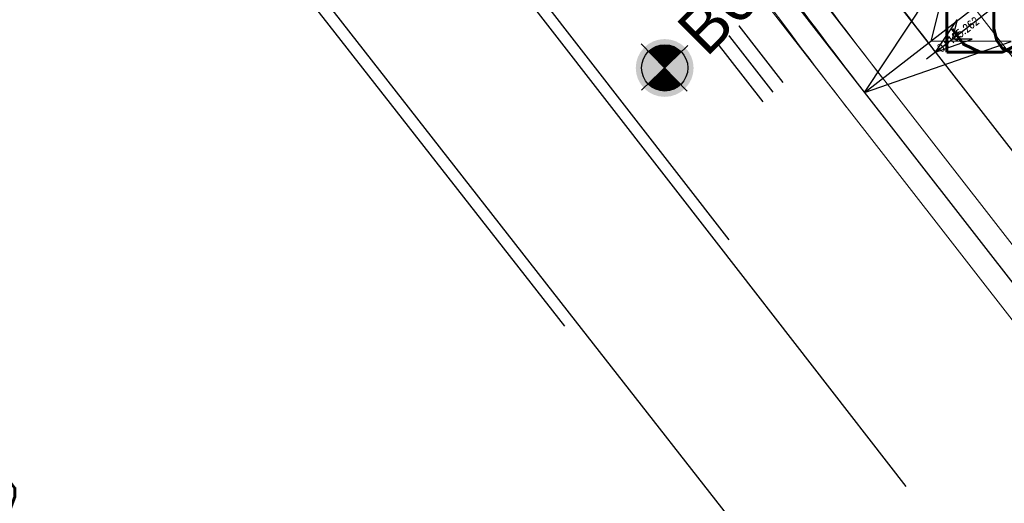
# Model space of a CAD drawing. Header units: metres. Extents: x 3458045 to 3462392, y 5482308 to 5484762.
# Tile 12 of 256: x 3459763 to 3459784, y 5483385 to 5483395. Entities that reach past the tile are written whole.
import ezdxf
from ezdxf.enums import TextEntityAlignment as Align

# ---------------------------------------------------------------- set-up
doc = ezdxf.new("R2010")
doc.units = ezdxf.units.M
doc.header["$PDMODE"] = 3
doc.header["$PDSIZE"] = 0.1
doc.linetypes.add('AUSGEZOGEN', pattern=[2, 1, 1])
doc.linetypes.add('VERDECKT2', pattern=[4.7625, 3.175, -1.5875])
doc.layers.get('0').update_dxf_attribs({"linetype": 'CONTINUOUS'})
for name, color, linetype in [('BAUER_BK BESTAND', 170, 'CONTINUOUS'), ('SP_ACHSE_6731', 7, 'CONTINUOUS'), ('SP_ACHSE_8901', 7, 'CONTINUOUS'), ('SP_AXIS', 7, 'CONTINUOUS'), ('SP_BW5xx-StwWarenhofOst', 7, 'CONTINUOUS'), ('SP_Tunnelsohle_L7+8', 1, 'CONTINUOUS'), ('SP_Tunnelwand_L7+8', 2, 'VERDECKT2'), ('SP_Vb_Planung', 10, 'CONTINUOUS'), ('SP_VERM', 1, 'CONTINUOUS'), ('T__AXIS', 3, 'CONTINUOUS'), ('T__ROUT', 5, 'CONTINUOUS')]:
    doc.layers.add(name, color=color, linetype=linetype)
doc.styles.add('K_ISOCP', font='k_isocp.shx')
doc.styles.add('SIMPLEX8', font='simplexd.shx', dxfattribs={"width": 0.8})
doc.styles.add('SP_F', font='romans.shx', dxfattribs={"width": 0.7, "bigfont": 'sp_f.shx'})
doc.styles.get("Standard").update_dxf_attribs({"font": 'txt.shx'})
doc.linetypes.add('EISENBAHN', pattern='A,0.15,[130,ltypeshp.shx,S=0.25,R=0,X=0,Y=0],0.15', length=0.3)

# ---------------------------------------------------------------- blocks, each defined once
blk = doc.blocks.new('kmr_re')
at = {"color": 1}
for p, q in [((0, 0), (-0.306221, -0.907473)), ((0, 0), (0.306221, -0.907473)), ((-0.306221, -0.907473), (0, -0.51875)), ((0.306221, -0.907473), (0, -0.51875))]:
    blk.add_line(p, q, dxfattribs=at)
at = {"color": 1, "linetype": 'Continuous'}
blk.add_line((0, 0), (0, -3.57143), dxfattribs=at)
at = {"color": 1, "linetype": 'Continuous', "style": 'K_ISOCP'}
blk.add_attdef('PARAUL', text='', height=1, rotation=270.0000584, dxfattribs=at).set_placement((-0.5, -1), align=Align.TOP_LEFT)
blk.add_attdef('PARAOL', text='', height=1, rotation=270.0000584, dxfattribs=at).set_placement((0.5, -1), align=Align.BOTTOM_LEFT)
blk.add_attdef('STATION', text='', height=1, rotation=270.0000584, dxfattribs=at).set_placement((0, -3.57143), align=Align.MIDDLE_LEFT)
blk = doc.blocks.new('kmr_li')
at = {"color": 1, "linetype": 'Continuous'}
blk.add_line((0, 0), (0, 3.5714), dxfattribs=at)
at = {"color": 1}
for p, q in [((0, 0), (-0.3062, 0.9075)), ((-0.3062, 0.9075), (0, 0.5188)), ((0, 0), (0.3062, 0.9075)), ((0.3062, 0.9075), (0, 0.5188))]:
    blk.add_line(p, q, dxfattribs=at)
at = {"color": 1, "linetype": 'Continuous', "style": 'K_ISOCP'}
blk.add_attdef('STATION', text='', height=1, rotation=270.00006, dxfattribs=at).set_placement((0, 4.404), align=Align.MIDDLE_RIGHT)
blk.add_attdef('PARAUL', text='', height=1, rotation=270.00006, dxfattribs=at).set_placement((-0.5, 1), align=Align.TOP_RIGHT)
blk.add_attdef('PARAOL', text='', height=1, rotation=270.00006, dxfattribs=at).set_placement((0.5, 1), align=Align.BOTTOM_RIGHT)
blk = doc.blocks.new('kmr_i')
at = {"color": 1, "linetype": 'Continuous'}
blk.add_line((0, 0), (0, 1.416438), dxfattribs=at)
at = {"color": 1, "linetype": 'Continuous', "style": 'SIMPLEX8', "width": 0.8}
blk.add_attdef('STATION', text='', height=1, rotation=270.00005842, dxfattribs=at).set_placement((0, -0.50985), align=Align.MIDDLE_LEFT)
blk = doc.blocks.new('B013')
h = blk.add_hatch(color=161)
h.dxf.hatch_style = 1
h.paths.add_polyline_path([(2.5, 0, 1), (-2.5, 0, 1)])
at = {"layer": 'BAUER_BK BESTAND'}
blk.add_point((0, 0), dxfattribs=at)
blk = doc.blocks.new('SOFI-HK', base_point=(0, 0.000969))
at = {"color": 0, "linetype": 'Continuous'}
for p, q in [((0, 0.139982), (0, -0.138069)), ((-0.145258, 0.000969), (0.139135, 0.000969))]:
    blk.add_line(p, q, dxfattribs=at)
at = {"color": 0, "linetype": 'Continuous', "const_width": 0.1}
for points in [[(0, 0.050969, 0.414214), (-0.05, 0.000969)], [(0.05, 0.000969, -0.414214), (0, -0.049031)]]:
    blk.add_lwpolyline(points, format="xyb", dxfattribs=at)
at = {"color": 0, "linetype": 'Continuous'}
blk.add_circle((0, 0.000969), 0.1, dxfattribs=at)

msp = doc.modelspace()

# ---------------------------------------------------------------- linework, layer by layer
at = {"layer": 'SP_ACHSE_6731'}
msp.add_lwpolyline([(3459675.7031, 5483617.3858, 0.2228231), (3459677.0437, 5483532.3132, 0.0025401), (3459677.5007, 5483531.3892, 0.0114891), (3459679.8618, 5483526.94, 0.0099571), (3459682.4115, 5483522.5961, 0.0084252), (3459685.1192, 5483518.3487, 0.0068933), (3459687.9557, 5483514.1863, 0.0053614), (3459690.8935, 5483510.0945, 0.0038296), (3459693.906, 5483506.0574, 0.0022977), (3459696.9678, 5483502.0574, 0.0007659), (3459700.054, 5483498.0763), (3459831.272, 5483329.1671, 0.2011722), (3459853.8419, 5483316.445, 0.0012629)], format="xyb", dxfattribs=at)
at = {"layer": 'SP_ACHSE_8901'}
msp.add_lwpolyline([(3459768.5919, 5483438.9957, 0.1922114), (3459777.2143, 5483399.1378, 0.0169098), (3459781.3186, 5483393.4689, 0.0169098)], format="xyb", dxfattribs=at)
at = {"layer": 'SP_AXIS'}
for points in [[(3459675.7031, 5483617.3858, 0.2228231), (3459677.0437, 5483532.3132, 0.0025401), (3459677.5007, 5483531.3892, 0.0114891), (3459679.8618, 5483526.94, 0.0099571), (3459682.4115, 5483522.5961, 0.0084252), (3459685.1192, 5483518.3487, 0.0068933), (3459687.9557, 5483514.1863, 0.0053614), (3459690.8935, 5483510.0945, 0.0038296), (3459693.906, 5483506.0574, 0.0022977), (3459696.9678, 5483502.0574, 0.0007659), (3459700.054, 5483498.0763), (3459831.272, 5483329.1671, 0.2011722), (3459853.8419, 5483316.445, 0.0012629)], [(3459768.5919, 5483438.9957, 0.1922114), (3459777.2143, 5483399.1378, 0.0169098), (3459781.3186, 5483393.4689, 0.0169098)]]:
    msp.add_lwpolyline(points, format="xyb", dxfattribs=at)
at = {"layer": 'SP_BW5xx-StwWarenhofOst', "color": 96}
msp.add_line((3459774.8407, 5483388.4155), (3459762.0505, 5483404.7792), dxfattribs=at)
at = {"layer": 'SP_BW5xx-StwWarenhofOst', "color": 96, "ltscale": 0.5}
msp.add_lwpolyline([(3459778.171, 5483390.1691), (3459764.8212, 5483407.3536), (3459787.7719, 5483428.9703)], dxfattribs=at)
at = {"layer": 'SP_BW5xx-StwWarenhofOst', "color": 96}
for points in [[(3459778.3956, 5483390.2874), (3459764.8501, 5483407.7239)], [(3459762.3733, 5483404.7721), (3459775.0651, 5483388.5336)], [(3459782.221, 5483384.9557), (3459778.171, 5483390.1691)], [(3459775.0651, 5483388.5336), (3459779.1326, 5483383.3294)]]:
    msp.add_lwpolyline(points, dxfattribs=at)
at = {"layer": 'SP_Tunnelsohle_L7+8', "color": 1, "linetype": 'VERDECKT2'}
msp.add_lwpolyline([(3459768.4046, 5483407.0609), (3459779.8629, 5483392.3112, 0.2011722)], format="xyb", dxfattribs=at)
at = {"layer": 'SP_Tunnelwand_L7+8'}
for points in [[(3459768.8433, 5483407.4741), (3459780.3473, 5483392.6656, 0.2011722)], [(3459768.6239, 5483407.2675), (3459780.1051, 5483392.4884, 0.2011722)]]:
    msp.add_lwpolyline(points, format="xyb", dxfattribs=at)
at = {"layer": 'SP_Vb_Planung', "linetype": 'AUSGEZOGEN', "lineweight": 13, "ltscale": 13}
for points in [[(3459675.2472, 5483617.5909, 0.2228231), (3459676.5944, 5483532.0938, 0.0025401), (3459677.0537, 5483531.1652, 0.0114891), (3459679.4256, 5483526.6956, 0.0099571), (3459681.9854, 5483522.3345, 0.0084252), (3459684.7022, 5483518.0729, 0.0068933), (3459687.5465, 5483513.899, 0.0053614), (3459690.4905, 5483509.7985, 0.0038296), (3459693.5076, 5483505.7553, 0.0022977), (3459696.5721, 5483501.7517, 0.0007659), (3459699.6593, 5483497.7694), (3459830.8772, 5483328.8604, 0.2011722), (3459853.784, 5483315.9484, 0.0012629)], [(3459676.1591, 5483617.1806, 0.2228231), (3459677.493, 5483532.5326, 0.0025401), (3459677.9478, 5483531.6131, 0.0114891), (3459680.298, 5483527.1845, 0.0099571), (3459682.8376, 5483522.8577, 0.0084252), (3459685.5362, 5483518.6246, 0.0068933), (3459688.365, 5483514.4735, 0.0053614), (3459691.2965, 5483510.3904, 0.0038296), (3459694.3044, 5483506.3595, 0.0022977), (3459697.3634, 5483502.3632, 0.0007659), (3459700.4487, 5483498.3833), (3459831.6669, 5483329.4739, 0.2011722), (3459853.8999, 5483316.9416, 0.001261)], [(3459853.4564, 5483319.5216, -0.1948963), (3459833.6384, 5483331.0102), (3459702.6201, 5483499.6631, -0.000771), (3459699.5536, 5483503.6188, -0.0023131), (3459696.5095, 5483507.596, -0.0038551), (3459693.5129, 5483511.6129, -0.0053972), (3459690.5894, 5483515.6871, -0.0069393), (3459687.7656, 5483519.8346, -0.0084814), (3459685.0694, 5483524.0698, -0.0100236), (3459682.5302, 5483528.4044, -0.0115658), (3459680.1791, 5483532.8471, -0.0049744), (3459679.3124, 5483534.6267, -0.2153203), (3459677.7913, 5483614.5783, -0.0091566)], [(3459768.0988, 5483439.0787, 0.1922114), (3459776.7996, 5483398.8584, 0.0169098), (3459780.9237, 5483393.1621, 0.0169098)], [(3459769.0849, 5483438.9126, 0.1922114), (3459777.629, 5483399.4171, 0.0169098), (3459781.7134, 5483393.7756, 0.0169098)]]:
    msp.add_lwpolyline(points, format="xyb", dxfattribs=at)
at = {"layer": 'SP_Vb_Planung', "linetype": 'EISENBAHN', "lineweight": 13, "ltscale": 13}
for points in [[(3459675.7031, 5483617.3858, 0.2228231), (3459677.0437, 5483532.3132, 0.0025401), (3459677.5007, 5483531.3892, 0.0114891), (3459679.8618, 5483526.94, 0.0099571), (3459682.4115, 5483522.5961, 0.0084252), (3459685.1192, 5483518.3487, 0.0068933), (3459687.9557, 5483514.1863, 0.0053614), (3459690.8935, 5483510.0945, 0.0038296), (3459693.906, 5483506.0574, 0.0022977), (3459696.9678, 5483502.0574, 0.0007659), (3459700.054, 5483498.0763), (3459831.272, 5483329.1671, 0.2011722), (3459853.8419, 5483316.445, 0.0012629)], [(3459768.5919, 5483438.9957, 0.1922114), (3459777.2143, 5483399.1378, 0.0169098), (3459781.3186, 5483393.4689, 0.0169098)]]:
    msp.add_lwpolyline(points, format="xyb", dxfattribs=at)
at = {"layer": 'T__AXIS'}
for points in [[(3459852.8088, 5483318.3544, -0.1909974), (3459832.6507, 5483330.2433), (3459701.7482, 5483498.7468, -0.0007641), (3459698.6548, 5483502.7371, -0.0022924), (3459695.5859, 5483506.7462, -0.0038207), (3459692.5662, 5483510.7926, -0.005349), (3459689.6213, 5483514.8936, -0.0068774), (3459686.7776, 5483519.0653, -0.0084057), (3459684.0627, 5483523.3219, -0.0099341), (3459681.5058, 5483527.6751, -0.0114626), (3459679.1375, 5483532.1336, -0.004929), (3459678.2644, 5483533.918, -0.2160712), (3459676.6775, 5483615.1548, -0.0091087)], [(3459782.854, 5483394.345, -0.0182748), (3459778.5101, 5483400.3795, -0.1903342), (3459770.3083, 5483438.634, -0.0047478)]]:
    msp.add_lwpolyline(points, format="xyb", dxfattribs=at)

# ---------------------------------------------------------------- block references
at = {"layer": 'SP_AXIS', "color": 0}
ref = msp.add_blockref('kmr_li', (3459781.3186, 5483393.4689), dxfattribs=dict(at, xscale=3.500000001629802, yscale=3.500000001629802, zscale=3.500000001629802, rotation=307.8419636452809))
ref.add_attrib('STATION', '0+831.9190', dxfattribs={"layer": '0', "color": 1, "linetype": 'Continuous', "height": 0.875, "rotation": 217.84202, "style": 'K_ISOCP'}).set_placement((3459793.4912, 5483402.9253), align=Align.MIDDLE_RIGHT)
ref.add_attrib('PARAOL', 'R=-103.5000', dxfattribs={"layer": '0', "color": 1, "linetype": 'Continuous', "height": 0.875, "rotation": 217.84202, "style": 'K_ISOCP'}).set_placement((3459785.1562, 5483394.2341), align=Align.BOTTOM_RIGHT)
ref.add_attrib('PARAUL', 'R=-103.5000', dxfattribs={"layer": '0', "color": 1, "linetype": 'Continuous', "height": 0.875, "rotation": 217.84202, "style": 'K_ISOCP'}).set_placement((3459783.009, 5483396.9981), align=Align.TOP_RIGHT)
ref = msp.add_blockref('kmr_re', (3459784.236, 5483395.419), dxfattribs=dict(at, xscale=3.500000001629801, yscale=3.500000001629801, zscale=3.500000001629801, rotation=127.84196358))
ref.add_attrib('STATION', '0+0.0000', dxfattribs={"layer": '0', "color": 1, "linetype": 'Continuous', "height": 0.875, "rotation": 37.84202, "style": 'K_ISOCP'}).set_placement((3459794.1073, 5483403.0876), align=Align.MIDDLE_LEFT)
ref.add_attrib('PARAOL', 'R=100.0000', dxfattribs={"layer": '0', "color": 1, "linetype": 'Continuous', "height": 0.875, "rotation": 37.84202, "style": 'K_ISOCP'}).set_placement((3459785.9264, 5483398.9482), align=Align.BOTTOM_LEFT)
at = {"layer": 'T__AXIS', "color": 0}
ref = msp.add_blockref('kmr_re', (3459782.854, 5483394.345), dxfattribs=dict(at, xscale=0.8750000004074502, yscale=0.8750000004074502, zscale=0.8750000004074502, rotation=127.84196358))
ref.add_attrib('STATION', '0+0.0000', dxfattribs={"layer": '0', "color": 1, "linetype": 'Continuous', "height": 0.875, "rotation": 37.84202, "style": 'SIMPLEX8', "width": 0.8}).set_placement((3459788.2894, 5483398.5675), align=Align.MIDDLE_LEFT)
ref.add_attrib('PARAOL', 'R=101.7500', dxfattribs={"layer": '0', "color": 1, "linetype": 'Continuous', "height": 0.875, "rotation": 37.84202, "style": 'SIMPLEX8', "width": 0.8}).set_placement((3459783.2766, 5483395.2273), align=Align.BOTTOM_LEFT)
at = {"layer": 'T__AXIS', "xscale": 0.1750000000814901, "yscale": 0.1750000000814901, "zscale": 0.1750000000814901, "rotation": 127.84196358}
msp.add_blockref('kmr_i', (3459782.8534, 5483394.3445), dxfattribs=at).add_auto_attribs({'STATION': '0+185.262'})

# ---------------------------------------------------------------- texts
at = {"layer": 'SP_VERM', "color": 5, "linetype": 'AUSGEZOGEN', "char_height": 2.5, "attachment_point": 5, "rotation": 127.84198, "style": 'SP_F'}
for s, insert in [('\\A1;Haltestelle', (3459761.4652, 5483384.8025)), ('\\A1;GW-Wanne', (3459757.9043, 5483381.5672))]:
    msp.add_mtext(s, dxfattribs=dict(at, insert=insert))
at = {"layer": 'T__AXIS', "color": 0, "style": 'SIMPLEX8', "width": 0.8}
msp.add_text('Str.8912', height=3.5, dxfattribs=at).set_placement((3459782.854, 5483394.345))
at = {"layer": 'T__ROUT', "style": 'SIMPLEX8', "width": 0.8}
msp.add_text('LU-OPPAU', height=1.75, dxfattribs=at).set_placement((3459782.854, 5483394.345))

# ---------------------------------------------------------------- next in the draw order: texts
at = {"layer": 'BAUER_BK BESTAND', "insert": (3459777.1942, 5483394.9207), "char_height": 1, "attachment_point": 1, "rotation": 45, "bg_fill": 3, "box_fill_scale": 1, "bg_fill_color": 256, "bg_fill_transparency": 0}
msp.add_mtext_dynamic_manual_height_columns('{\\fArial|b0|i0|c0|p34;B013}', width=2.814426, gutter_width=12.5, heights=[0], dxfattribs=at)

# ---------------------------------------------------------------- next in the draw order: block references
at = {"layer": 'BAUER_BK BESTAND', "xscale": 5.000000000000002, "yscale": 5.000000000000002, "zscale": 5.000000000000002, "rotation": 314.0182533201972}
msp.add_blockref('SOFI-HK', (3459777, 5483394, 94.32), dxfattribs=at)
at = {"layer": 'BAUER_BK BESTAND', "xscale": 0.25, "yscale": 0.25}
msp.add_blockref('B013', (3459777, 5483394, 94.32), dxfattribs=at)

doc.saveas('drawing.dxf')
